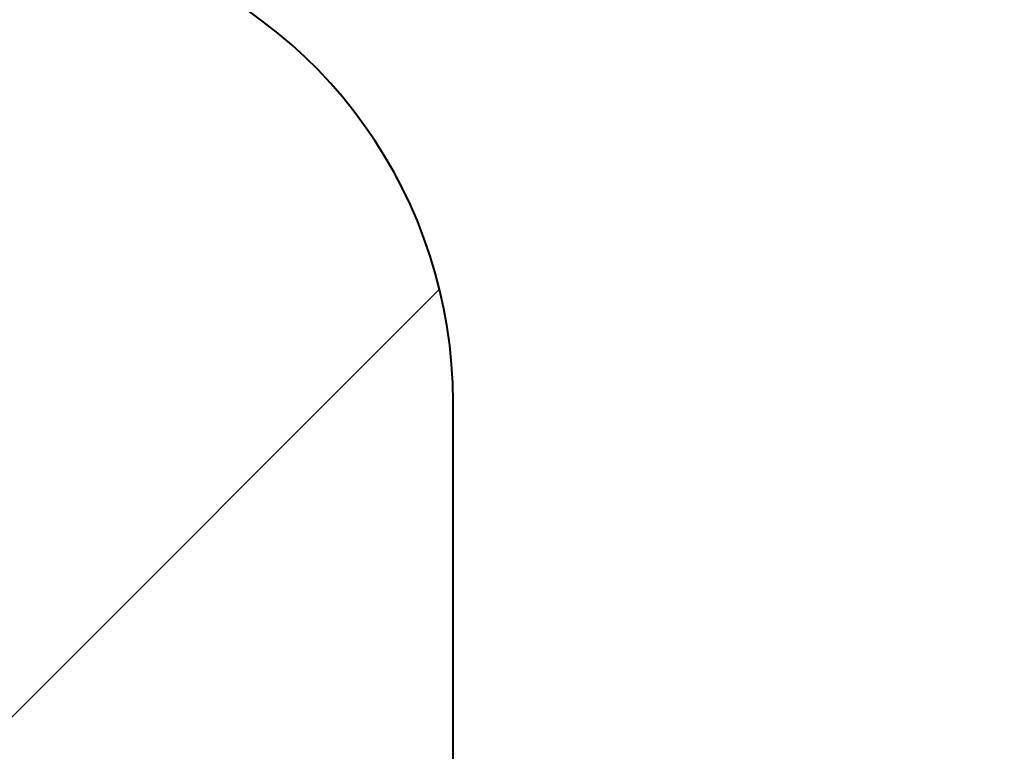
# Model space of a CAD drawing. Header units: metres. Extents: x -138 to 797, y -50 to 519.
# Tile 217 of 256: x 77.029 to 78.324, y 368.505 to 369.467. Entities that reach past the tile are written whole.
import ezdxf
from ezdxf.enums import TextEntityAlignment as Align

# ---------------------------------------------------------------- set-up
doc = ezdxf.new("R2010")
doc.units = ezdxf.units.M
doc.header["$MEASUREMENT"] = 0
for name, color, linetype, lineweight in [('B_ANNO_TEXT', 7, 'Continuous', 18), ('B_DETAIL', 7, 'Continuous', 18), ('B_DETAIL_OBJ', 7, 'Continuous', 40)]:
    doc.layers.add(name, color=color, linetype=linetype, lineweight=lineweight)
doc.styles.add('Annotative', font='calibri.ttf', dxfattribs={"height": 0.0625})

# ---------------------------------------------------------------- blocks, each defined once
blk = doc.blocks.new('*U2946')
at = {"layer": 'B_DETAIL'}
h = blk.add_hatch(dxfattribs=at)
h.set_pattern_fill('ANSI32', color=256, scale=4.592338)
h.set_pattern_definition([(45, (238.645, 47.9562), (-1.217727, 1.217727), []), (45, (239.4569, 47.9562), (-1.217727, 1.217727), [])])
h.paths.add_polyline_path([(190.4285, 106.5058), (186.6168, 106.5058), (186.6168, 100.6626), (190.4285, 100.6626), (190.4278, 102.1262, 0.713325), (189.3095, 102.51), (189.1773, 102.1256, -1), (187.9685, 102.5411), (188.7402, 104.786, -0.901732), (189.9788, 104.4988), (190.9747, 104.4988), (191.1525, 104.683), (191.1525, 105.7754)])
at = {"layer": 'B_DETAIL_OBJ', "flags": 128}
blk.add_lwpolyline([(186.6168, 106.5058), (186.6168, 100.6626), (190.4285, 100.6626), (190.4278, 102.1256, 0.713683), (189.3095, 102.51)], format="xyb", dxfattribs=at)
at = {"layer": 'B_ANNO_TEXT', "style": 'Annotative'}
blk.add_attdef('DIM4', text='', height=1.5, dxfattribs=at).set_placement((77.0824, 152.5336), align=Align.MIDDLE_CENTER)

msp = doc.modelspace()

# ---------------------------------------------------------------- block references
msp.add_blockref('*U2946', (-112.8286, 266.8387))

doc.saveas('drawing.dxf')
